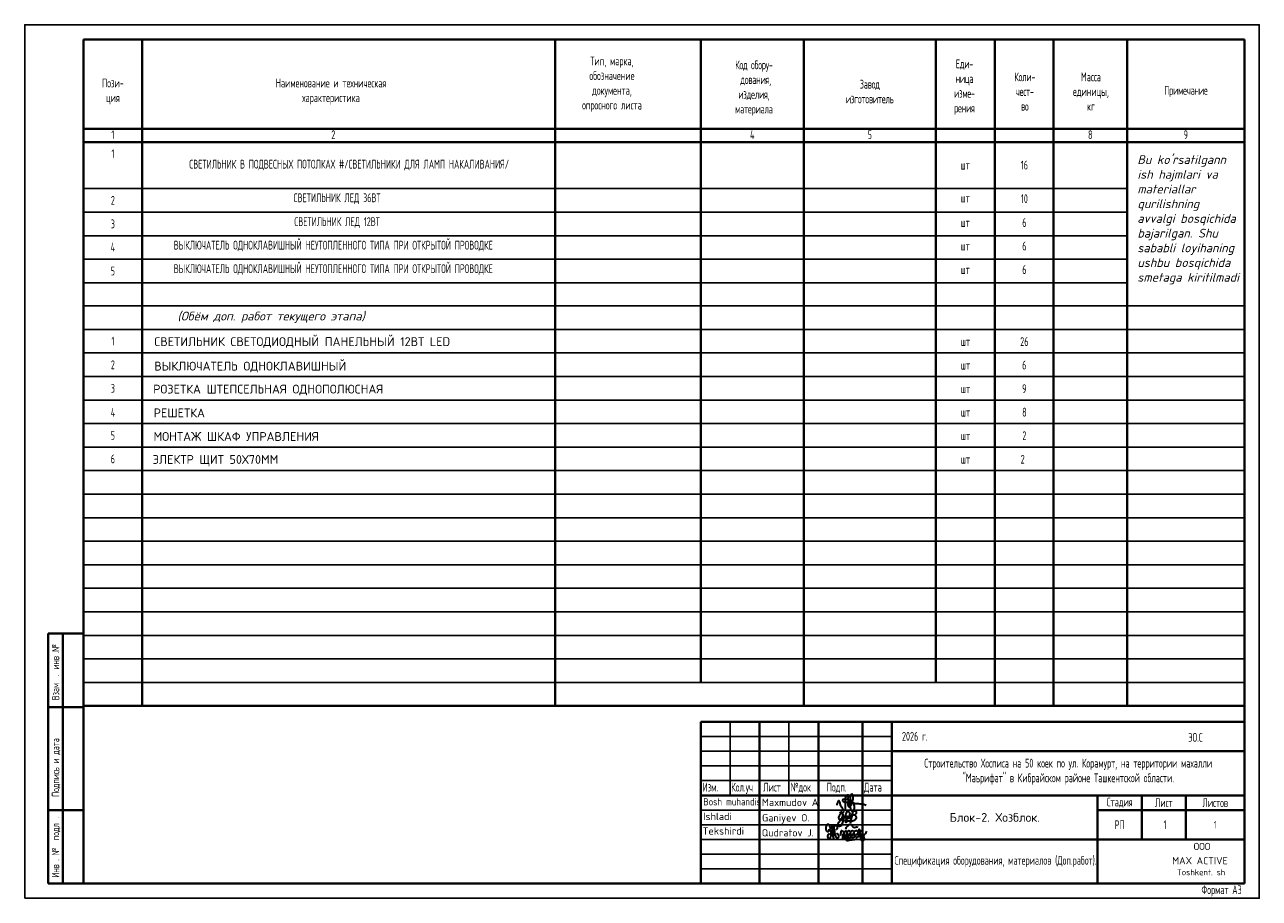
# Model space of a CAD drawing. Header units: millimetres. Extents: x 46223 to 365386, y 255195 to 690246.
# Tile 11 of 12: x 131073 to 173073, y 255195 to 284895. Entities that reach past the tile are written whole.
import ezdxf
from ezdxf.enums import TextEntityAlignment as Align

# ---------------------------------------------------------------- set-up
doc = ezdxf.new("R2010")
doc.units = ezdxf.units.MM
for name, color, linetype in [('_Текст', 7, 'Continuous'), ('Shtamp_reg', 7, 'Continuous'), ('Штамп', 7, 'Continuous')]:
    doc.layers.add(name, color=color, linetype=linetype)
doc.layers.add('текст', color=7, linetype='Continuous', lineweight=25)
doc.layers.add('ТХ. штамп', color=7, linetype='Continuous', lineweight=25)
doc.styles.add('COMPLEX', font='isocpeur.ttf')
doc.styles.add('SPDS', font='spds.shx', dxfattribs={"width": 0.8, "height": 250})
doc.styles.get("Standard").update_dxf_attribs({"font": 'isocpeui.ttf'})
doc.styles.add('style4', font='isocpeur.ttf', dxfattribs={"height": 350})

# ---------------------------------------------------------------- blocks, each defined once
blk = doc.blocks.new('A$C4c4061ee')
at = {"color": 184, "lineweight": 30}
blk.add_spline([(-39.7, -7.1), (-36.8, 4), (-34, 7.9), (-31.2, -0.1), (-24.1, -16.2), (-16.7, -23.5), (-13.9, -23.5), (-12.5, -17.9), (-12.5, 12.7), (-8.3, 24.8), (-4.4, 27), (-3.4, 21.4), (-5.7, 12.9), (-4.4, 8), (-4.4, -10), (-2, -12.6), (3.3, -10), (9.6, 6.1), (12.6, 19.5), (7.6, 28.9), (4.7, 26.6), (2.4, 16.6), (1.1, -1.2), (2.9, -14.2), (6.8, -24.8), (10.9, -24.8), (15, -21.3), (16.5, -17.2), (16.5, -9.9), (12, 2), (5.9, 7.4), (-2.7, 10.3), (-10, 12.1), (-17, 12.1), (-21.5, 11.2), (-22.5, 7.7), (-20, 5.4), (-14, 3.7), (-0.7, 1.8), (11, 0.5), (22.2, -1.2), (37.6, -2.6), (43.5, -3.6), (49.3, -4.5), (54.9, -6.4)], degree=3, dxfattribs=at)
blk = doc.blocks.new('Odil Ganiyev')
at = {"color": 184, "lineweight": 30}
for points, knots in [([(278093, -189111), (278063, -189124), (277979, -189180), (277976, -189469), (278121, -189357), (278159, -189260), (278167, -189222)], [0, 0, 0, 0, 84.01965, 319.3343, 434.006974, 519.963926, 519.963926, 519.963926, 519.963926]), ([(278167, -189222), (278181, -189151), (278171, -189084), (278111, -189103), (278093, -189111)], [526.826092, 526.826092, 526.826092, 526.826092, 665.559085, 706.396126, 706.396126, 706.396126, 706.396126]), ([(278396, -189316), (278466, -189243), (278495, -189145), (278487, -189009), (278378, -188944), (278332, -188998), (278319, -189020), (278305, -189050), (278280, -189134), (278300, -189288), (278388, -189386)], [0, 0, 0, 0, 210.331661, 341.544209, 437.993539, 521.209993, 521.209993, 521.209993, 602.643394, 823.015149, 823.015149, 823.015149, 823.015149]), ([(278617, -189118), (278680, -189058), (278780, -189127), (278817, -189262), (278675, -189400), (278595, -189412), (278531, -189410)], [498.211239, 498.211239, 498.211239, 498.211239, 560.962433, 628.560844, 789.184895, 992.203079, 992.203079, 992.203079, 992.203079]), ([(278604, -188939), (278630, -188908), (278658, -188890), (278746, -188897), (278776, -188980), (278743, -189054), (278691, -189101), (278617, -189118)], [0, 0, 0, 0, 59.301687, 137.83445, 232.671471, 306.955654, 371.443461, 371.443461, 371.443461, 371.443461])]:
    blk.add_open_spline(points, degree=3, knots=knots, dxfattribs=at)
for points in [[(278174, -189155), (278173, -189633), (278135, -189699), (278036, -189702), (278008, -189605), (278074, -189469), (278128, -189405), (278218, -189288)], [(278009, -189095), (278081, -189029), (278139, -189055), (278204, -188993)], [(278218, -189288), (278220, -189298), (278251, -189229), (278258, -189294), (278315, -189206), (278295, -189231), (278320, -189288), (278380, -189198), (278355, -189239), (278384, -189286), (278449, -189192), (278428, -189223), (278438, -189281), (278515, -189197), (278494, -189208), (278505, -189282), (278604, -188932), (278563, -189514)], [(278213, -189509), (278316, -189388), (278340, -189483), (278421, -189425), (278521, -189382)]]:
    blk.add_spline(points, degree=3, dxfattribs=at)
blk = doc.blocks.new('A$C77aec0c1')
at = {"color": 184, "lineweight": 30}
for points in [[(-78.4, 25.2), (-78.4, 19.8), (-80.1, 15.4), (-82.7, 15.2), (-85.9, 18.3), (-87.6, 24.6), (-87.6, 33.5), (-85.8, 41.5), (-83.2, 44.9), (-79.5, 45.3), (-74.8, 37.3), (-71.4, 24), (-70.3, 12.8), (-70.6, 1.9), (-72.5, -8.2), (-74.5, -11.9), (-76.7, -12.4), (-79.3, -9.8), (-81.1, -2.5), (-80.5, 2.8), (-78.6, 6.3), (-76.3, 8.1), (-74.2, 8.6)], [(-70.3, 8.8), (-64.2, 15.4), (-63.4, 26), (-64.7, 36.5), (-65.8, 41.1), (-66, 40.4), (-65.4, 38.6), (-63.9, 30.6), (-63.4, 26), (-62.4, 17.4), (-61.3, 7.7), (-60.5, -1.3), (-59.7, -9.1), (-59.2, -11.6), (-59.5, -10.3), (-59.8, -8.8), (-61, 4.4), (-61.6, 9.7), (-62.2, 15.2), (-62.4, 16.8), (-60.5, 15), (-58.2, 15.7), (-56.6, 21.2), (-56.7, 31.2), (-55.8, 37.1), (-53.2, 40), (-50, 39.7), (-45.9, 34.7), (-45.4, 29.7), (-46.3, 25.7), (-48.8, 25), (-50.3, 25.3)], [(-56.6, 20.3), (-55.7, 12.4), (-53.4, 2), (-50.9, -4.5), (-47.7, -7.4), (-43.4, -8.2), (-40.2, -6.5), (-38.7, -1.4), (-39.6, 2.9), (-41.5, 6), (-44.2, 7.7), (-47, 7.2), (-47.6, 5.7)], [(-30.4, 1), (-29.8, 17.4), (-28.4, 20.1), (-25.6, 19.9), (-20.5, 13.6), (-18.9, 4.6), (-17.5, -7.1), (-18.5, -11.1), (-21.9, -11.5), (-24, -7.9), (-23.3, -0.6), (-20.4, 7.3), (-17, 14), (-13.9, 18.7), (-9.6, 18.3), (-6.3, 10.9), (-5, -2.4), (-5, -8.8), (-9, -10.1), (-12.3, -6.5), (-11.2, 0.2), (-8.3, 6.3), (-6.9, 12.8), (-4.7, 17.9), (-0.2, 20.5), (4.2, 17.9), (6, 9.7), (7.1, 1), (7.6, -6.8), (4.7, -8.8), (0.1, -8.1), (-0.1, -1.4), (3.2, 6.9), (7.8, 15.8), (10.6, 19.9), (16, 19.6), (19.3, 13.2), (20.4, 0.9), (19.5, -6.1), (16.8, -9.2), (13.6, -8.5), (11.7, -1), (15.1, 6.9), (19.9, 14.2), (24.4, 19.9), (31, 21.1), (35, 14.6), (36.2, 0.9), (34.1, -5.6), (29.3, -6.4), (26.9, -3.5), (30.5, 6.3), (35.4, 12.4), (39.7, 19.3), (40.4, 25.2), (40.7, 24.3), (43.9, -4.9), (43.8, -3.9), (42.9, 9.7), (43.1, 12.5), (45.5, 16.5), (50.4, 21.1), (52.2, 22.2), (51.2, 21.8)], [(-10.4, 26.1), (-11.3, 30.7), (-5.9, 37.4), (1.2, 43.5), (6.2, 44.3), (10.3, 42.2), (12.4, 38), (15, 34.5), (18.4, 33), (24.9, 33.5), (29.4, 34.6), (33.6, 34.4), (35.1, 34)], [(42.9, 10.8), (45.1, 7.7), (48.3, 5.7), (51.7, 3.7), (54.9, -0.4), (57.8, -5.8), (58.9, -10.7), (58.5, -15.5), (56.8, -17.9), (52, -18.5), (48.4, -18.1), (46.1, -15.6), (45.8, -12.6), (48.1, -9.4), (51.1, -6.3), (54.5, -2.6), (57.9, 1), (62.2, 6.3), (66.5, 12.8), (69.8, 17.8)], [(-11.8, -17.3), (-2.7, -17.5), (7.9, -15.9), (17.6, -14.8), (25.1, -13.1), (30.9, -13.1)]]:
    blk.add_spline(points, degree=3, dxfattribs=at)

msp = doc.modelspace()

# ---------------------------------------------------------------- linework, layer by layer
at = {"lineweight": 40}
for p, q in [((172572.9, 284395.5), (133072.9, 284395.5)), ((133072.9, 284395.5), (133072.9, 255695.5)), ((135072.9, 284395.5), (135072.9, 261734.4)), ((149114.1, 284395.5), (149114.1, 280434.5)), ((154072.9, 284395.5), (154072.9, 280434.5)), ((157572.9, 284395.5), (157572.9, 280434.5)), ((162072.9, 284395.5), (162072.9, 280434.5)), ((164072.9, 284395.5), (164072.9, 280434.5)), ((166072.9, 284395.5), (166072.9, 280434.5)), ((168572.9, 284395.5), (168572.9, 280434.5)), ((172572.9, 255695.5), (172572.9, 284395.5)), ((172572.9, 281360.4), (133072.9, 281360.4)), ((172572.9, 280899.5), (133072.9, 280899.5)), ((149114.1, 280899.5), (149114.1, 261711.1)), ((154072.9, 280922.7), (154072.9, 262534.4)), ((157572.9, 280922.7), (157572.9, 261734.4)), ((162072.9, 280922.7), (162072.9, 262534.4)), ((164072.9, 280922.7), (164072.9, 261734.4)), ((166072.9, 280922.7), (166072.9, 261734.4)), ((168572.9, 280922.7), (168572.9, 261734.4)), ((131872.9, 255695.5), (131872.9, 264195.5)), ((133072.9, 264195.1), (131872.9, 264195.1)), ((132372.9, 255695.5), (132372.9, 264195.5)), ((133072.9, 261695.5), (131872.9, 261695.5)), ((172572.9, 261734.4), (133072.9, 261734.4)), ((172572.9, 261195.5), (154072.9, 261195.5)), ((154072.9, 261195.5), (154072.9, 255695.5)), ((156072.9, 261195.5), (156072.9, 255695.5)), ((158072.9, 261195.5), (158072.9, 255695.5)), ((159572.9, 261195.5), (159572.9, 255695.5)), ((160572.9, 261195.5), (160572.9, 255695.5)), ((172572.9, 260195.5), (160572.9, 260195.5)), ((172572.9, 258695.5), (154072.9, 258695.5)), ((167572.9, 258695.5), (167572.9, 255695.5)), ((169072.9, 258695.5), (169072.9, 257195.5)), ((170572.9, 258695.5), (170572.9, 257195.5)), ((133072.9, 258195.5), (131872.9, 258195.5)), ((172572.9, 258195.5), (167572.9, 258195.5)), ((172572.9, 257195.5), (160572.9, 257195.5)), ((133072.9, 255695.5), (131872.9, 255695.5)), ((133072.9, 255695.5), (172572.9, 255695.5))]:
    msp.add_line(p, q, dxfattribs=at)
at = {"color": 7, "lineweight": -3}
for p, q in [((168572.9, 279322.7), (133072.9, 279322.7)), ((168572.9, 278522.7), (133072.9, 278522.7)), ((168572.9, 277722.7), (133072.9, 277722.7)), ((168572.9, 276922.7), (133072.9, 276922.7)), ((168572.9, 276122.7), (133072.9, 276122.7)), ((172572.9, 275334.4), (133072.9, 275334.4)), ((172572.9, 274534.4), (133072.9, 274534.4)), ((172572.9, 273734.4), (133072.9, 273734.4)), ((172572.9, 272934.4), (133072.9, 272934.4)), ((172572.9, 272134.4), (133072.9, 272134.4)), ((172572.9, 271334.4), (133072.9, 271334.4)), ((172572.9, 270534.4), (133072.9, 270534.4)), ((172572.9, 269734.4), (133072.9, 269734.4)), ((172572.9, 268934.4), (133072.9, 268934.4)), ((172572.9, 268134.4), (133072.9, 268134.4)), ((172572.9, 267334.4), (133072.9, 267334.4)), ((172572.9, 266534.4), (133072.9, 266534.4)), ((172572.9, 266534.4), (133072.9, 266534.4)), ((172572.9, 265734.4), (133072.9, 265734.4)), ((172572.9, 265734.4), (133072.9, 265734.4)), ((172572.9, 264934.4), (133072.9, 264934.4)), ((172572.9, 264134.4), (133072.9, 264134.4)), ((172572.9, 263334.4), (133072.9, 263334.4)), ((172572.9, 263334.4), (133072.9, 263334.4)), ((172572.9, 262534.4), (133072.9, 262534.4)), ((172572.9, 262534.4), (133072.9, 262534.4)), ((172572.9, 261734.4), (133072.9, 261734.4)), ((155072.9, 261195.5), (155072.9, 258695.5)), ((157072.9, 261195.5), (157072.9, 258695.5)), ((160572.9, 260695.5), (154072.9, 260695.5)), ((160572.9, 260195.5), (154072.9, 260195.5)), ((160572.9, 259695.5), (154072.9, 259695.5)), ((160572.9, 259195.5), (154072.9, 259195.5)), ((160572.9, 258195.5), (154072.9, 258195.5)), ((160572.9, 257695.5), (154072.9, 257695.5)), ((160572.9, 257195.5), (154072.9, 257195.5)), ((160572.9, 256695.5), (154072.9, 256695.5)), ((160572.9, 256195.5), (154072.9, 256195.5))]:
    msp.add_line(p, q, dxfattribs=at)
msp.add_lwpolyline([(131072.9, 255195.5), (173072.9, 255195.5), (173072.9, 284895.5), (131072.9, 284895.5)], close=True, dxfattribs=at)
at = {"layer": '_Текст', "lineweight": 25}
msp.add_line((160572.9, 258195.5), (154072.9, 258195.5), dxfattribs=at)

# ---------------------------------------------------------------- block references
for name, p, xscale, yscale, zscale in [('A$C4c4061ee', (159129.1, 258432.2), 10.45975922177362, 10.45975922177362, 10.45975922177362), ('A$C77aec0c1', (159111.4, 257318.8), 8.776011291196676, 8.776011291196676, 8.776011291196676)]:
    msp.add_blockref(name, p, dxfattribs=dict(xscale=xscale, yscale=yscale, zscale=zscale))
at = {"xscale": 0.7326778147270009, "yscale": 0.7326778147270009, "zscale": 0.7326778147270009, "rotation": 351.5695638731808}
msp.add_blockref('Odil Ganiyev', (-22378.2, 425008.5), dxfattribs=at)

# ---------------------------------------------------------------- texts
at = {"color": 0, "linetype": 'Continuous', "lineweight": -2, "style": 'COMPLEX', "width": 0.85}
msp.add_text('Bosh muhandis', height=250, dxfattribs=at).set_placement((155137.6, 258477.4), align=Align.MIDDLE_CENTER)
at = {"color": 0, "linetype": 'Continuous', "lineweight": -2, "style": 'COMPLEX'}
for s, p in [('Maxmudov A.', (156146.9, 258331.9)), ('Ganiyev O.', (156155.6, 257806.2)), ('Qudratov J.', (156146.9, 257298.8))]:
    msp.add_text(s, height=250, dxfattribs=at).set_placement(p)
for s, p in [('Ishladi', (154641.3, 257978.5)), ('Tekshirdi', (154839.6, 257485.6))]:
    msp.add_text(s, height=250, dxfattribs=at).set_placement(p, align=Align.MIDDLE_CENTER)
at = {"style": 'COMPLEX'}
for s, p in [('ООО', (170838.1, 256837.3)), ('MAX ACTIVE', (170109.4, 256352.8))]:
    msp.add_text(s, height=243.53, dxfattribs=at).set_placement(p)
at = {"ltscale": 100, "style": 'COMPLEX'}
msp.add_text('Toshkent. sh', height=206.667, dxfattribs=at).set_placement((171916.3, 255977.8), align=Align.RIGHT)
at = {"color": 7, "lineweight": -3, "char_height": 300, "attachment_point": 5, "style": 'SPDS'}
for s, width, gutter_width, heights, insert in [('Тип, марка,\\Pобозначение\\Pдокумента,\\Pопросного листа', 5380.646, 3254.6, [3838.2], (151051, 282871.9)), ('{\\T0.95;Код обору-\\P дования,\\Pизделия,\\Pматериала}', 4454.215, 2106.7, [3274.7], (155881.2, 282738.6)), ('{\\T0.95;Еди-\\Pница\\Pизме-\\Pрения}', 2139.444, 999.2, [2919.1], (163041.5, 282773.4)), ('{\\T0.95;Коли-\\Pчест-\\Pво}', 843.584, 12.5, [2389.3], (165094.5, 282622.6)), ('Масса\\Pединицы,\\Pкг', 400, 12.5, [2124.4], (167344.9, 282622.6)), ('Пози-\\Pция', 561.262, 962.5, [2063.9], (134072.9, 282622.6)), ('Наименование и техническая \\Pхарактеристика', 7294.371, 3394.1, [3603.4], (141494.9, 282622.6)), ('{\\T0.95;Завод\\Pизготовитель}', 2245.815, 2455.8, [2147.8], (159821, 282622.6)), ('{\\T0.95;Примечание}', 37.414, 12.5, [34.8], (170575.8, 282622.6))]:
    msp.add_mtext_dynamic_manual_height_columns(s, width=width, gutter_width=gutter_width, heights=heights, dxfattribs=dict(at, insert=insert))
for s, insert, width in [('1', (134072.9, 281155.2), 2000), ('2', (141572.9, 281155.2), 2000), ('4', (155822.9, 281155.2), 2000), ('5', (159822.9, 281155.2), 2000), ('8', (167322.9, 281155.2), 2000), ('9', (170572.9, 281155.2), 2000), ('1', (134072.9, 280511.1), 2000), ('СВЕТИЛЬНИК В ПОДВЕСНЫХ ПОТОЛКАХ #/СВЕТИЛЬНИКИ ДЛЯ ЛАМП НАКАЛИВАНИЯ/{\\H1.5843x; }', (142111.4, 280122.7), 13000), ('шт', (163067.7, 280122.7), 2010.431), ('16', (165081.3, 280122.7), 2016.646), ('2', (134072.9, 278922.7), 2000), ('  СВЕТИЛЬНИК ЛЕД 36ВТ', (141572.9, 278980.9), 13000), ('шт', (163067.7, 279005), 2010.431), ('10', (165081.3, 278980.9), 2016.646), ('3', (134072.9, 278122.7), 2000), ('  СВЕТИЛЬНИК ЛЕД 12ВТ', (141572.9, 278169.3), 13000), ('шт', (163067.7, 278169.3), 2010.431), ('6', (165081.3, 278169.3), 2016.646), ('ВЫКЛЮЧАТЕЛЬ ОДНОКЛАВИШНЫЙ НЕУТОПЛЕННОГО ТИПА ПРИ ОТКРЫТОЙ ПРОВОДКЕ', (141572.9, 277369.3), 13000), ('4', (134072.9, 277334.4), 2000), ('шт', (163067.7, 277369.3), 2010.431), ('6', (165081.3, 277369.3), 2016.646), ('ВЫКЛЮЧАТЕЛЬ ОДНОКЛАВИШНЫЙ НЕУТОПЛЕННОГО ТИПА ПРИ ОТКРЫТОЙ ПРОВОДКЕ', (141572.9, 276569.3), 13000), ('5', (134072.9, 276522.7), 2000), ('шт', (163067.7, 276569.3), 2010.431), ('6', (165081.3, 276569.3), 2016.646), ('1', (134072.9, 274134.4), 2000), ('26', (165081.3, 274122.8), 2016.646), ('шт', (163078.2, 274122.8), 2010.431), ('2', (134072.9, 273334.4), 2000), ('шт', (163078.2, 273322.8), 2010.431), ('6', (165078.5, 273322.8), 2016.646), ('3', (134072.9, 272534.4), 2000), ('шт', (163078.2, 272522.8), 2010.431), ('9', (165078.5, 272522.8), 2016.646), ('4', (134076.7, 271711.9), 2000), ('шт', (163078.2, 271722.8), 2010.431), ('8', (165081.3, 271722.8), 2016.646), ('5', (134072.9, 270934.4), 2000), ('шт', (163078.2, 270922.8), 2010.431), ('2', (165081.3, 270922.8), 2016.646), ('6', (134072.9, 270134.4), 2000), ('шт', (163078.2, 270122.8), 2010.431), ('2', (165022.2, 270122.8), 2016.646), ('1', (169866.2, 257695.5), 2000), ('{\\C0;Спецификация оборудования, материалов (Доп.работ).}', (164104, 256445.5), 7000), ('Формат А3', (171788.9, 255445.5), 2630.289)]:
    msp.add_mtext(s, dxfattribs=dict(at, insert=insert, width=width))
at = {"char_height": 300, "attachment_point": 1}
for s, insert, width in [("Bu ko'rsatilgann ish hajmlari va materiallar qurilishning avvalgi bosqichida bajarilgan. Shu sababli loyihaning ushbu bosqichida smetaga kiritilmadi", (168925.2, 280458.9), 3479.823), ('{\\fISOCPEUR|b1|i1|c204|p34;(Обём доп. работ текущего этапа)}', (136273, 275140.3), 7340.693), ('{\\fISOCPEUR|b0|i0|c204|p34;РЕШЕТКА}', (135459.8, 271847.3), 1743.716)]:
    msp.add_mtext(s, dxfattribs=dict(at, insert=insert, width=width))
at = {"char_height": 300, "attachment_point": 1, "style": 'COMPLEX'}
for s, insert, width in [('СВЕТИЛЬНИК СВЕТОДИОДНЫЙ ПАНЕЛЬНЫЙ 12ВТ LED', (135483.3, 274271.1), 10513.364), ('ВЫКЛЮЧАТЕЛЬ ОДНОКЛАВИШНЫЙ', (135481.3, 273437.9), 6711.409), ('РОЗЕТКА ШТЕПСЕЛЬНАЯ ОДНОПОЛЮСНАЯ', (135444.2, 272656.3), 8292.614), ('МОНТАЖ ШКАФ УПРАВЛЕНИЯ', (135455.8, 271045.9), 5912.216), ('ЭЛЕКТР ЩИТ 50Х70ММ', (135427.8, 270265.2), 4697.795)]:
    msp.add_mtext(s, dxfattribs=dict(at, insert=insert, width=width))
at = {"layer": '_Текст', "attachment_point": 5, "style": 'SPDS'}
for s, insert, char_height, width in [('Стадия', (168322.9, 258445.5), 300, 1500), ('Лист', (169822.9, 258445.5), 300, 1500), ('Листов', (171572.9, 258445.5), 300, 2000), ('РП', (168322.9, 257695.5), 300, 1500), ('1', (171572.9, 257695.5), 250, 2000)]:
    msp.add_mtext(s, dxfattribs=dict(at, insert=insert, char_height=char_height, width=width))
at = {"layer": 'Shtamp_reg', "color": 0, "linetype": 'Continuous', "style": 'SPDS', "width": 0.8}
for s, p in [('.№', (132247.9, 263518.3)), ('инв', (132247.9, 262968.7)), ('Взам', (132247.9, 261929.5)), ('. ', (132247.9, 262735.8)), ('Подпись и дата', (132247.9, 258642.9)), ('.', (132247.9, 257913.2)), ('подл', (132247.9, 257170.8)), ('. № ', (132247.9, 256471.9)), ('Инв', (132247.9, 255896.6))]:
    msp.add_text(s, height=250, rotation=90, dxfattribs=at).set_placement(p)
at = {"layer": 'текст', "color": 7, "lineweight": 25, "insert": (164072.9, 257945.5), "char_height": 300, "width": 7000, "attachment_point": 5, "style": 'style4'}
msp.add_mtext('Блок-2. Хозблок.', dxfattribs=at)
at = {"layer": 'ТХ. штамп', "color": 0, "style": 'SPDS', "width": 0.8}
msp.add_text('2026 г.', height=300, dxfattribs=at).set_placement((160917.1, 260552.6))
at = {"layer": 'ТХ. штамп', "color": 0, "char_height": 300, "attachment_point": 5, "style": 'SPDS'}
for s, insert, width in [('ЭО.С', (170905.7, 260667.2), 7000), ('Строительство Хосписа на 50 коек по ул. Корамурт, на территории махалли "Маърифат" в Кибрайском районе Ташкентской области.', (166572.9, 259499.4), 10065.842)]:
    msp.add_mtext(s, dxfattribs=dict(at, insert=insert, width=width))
at = {"layer": 'Штамп', "style": 'SPDS', "width": 0.8}
for s, p in [('Изм.', (154134.6, 258824.2)), ('Кол.уч', (155106.8, 258823.2)), ('Лист', (156196.8, 258824.2)), ('№док', (157126.6, 258824.2)), ('Подп.', (158356.6, 258824.2)), ('Дата', (159627.9, 258824.2))]:
    msp.add_text(s, height=300, dxfattribs=at).set_placement(p)

doc.saveas('drawing.dxf')
